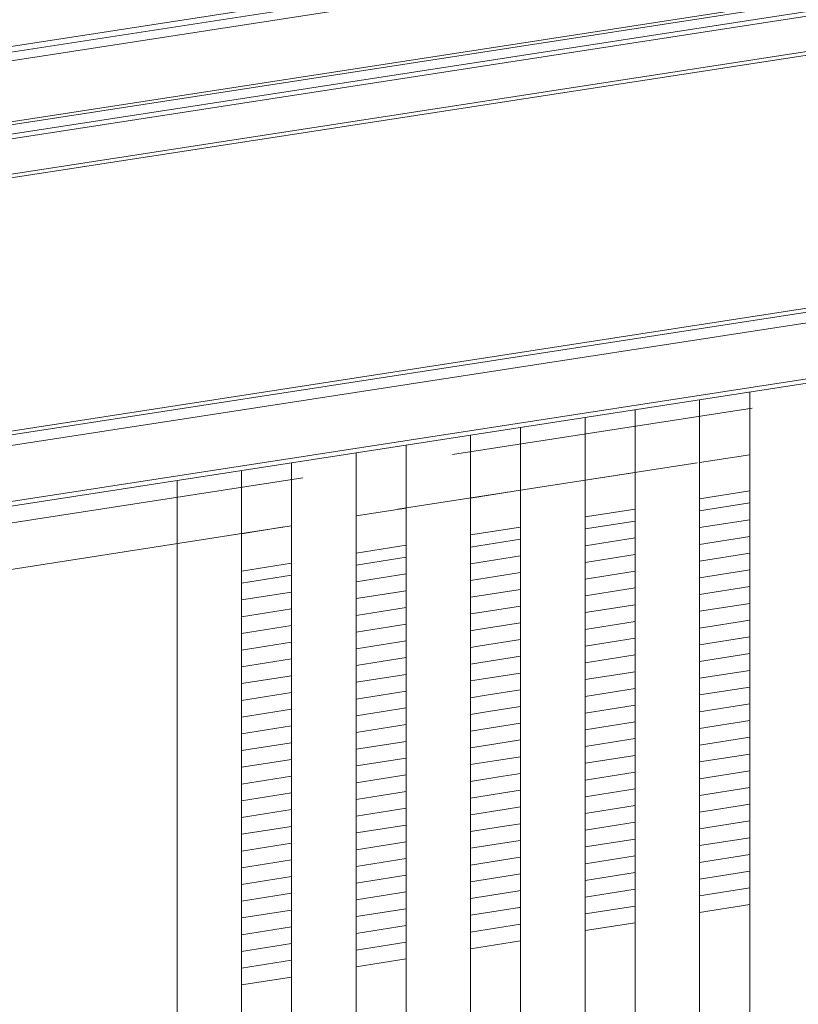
# Model space of a CAD drawing. Header units: millimetres. Extents: x -65 to 293624, y -1905 to 31061.
# Tile 244 of 256: x 121997 to 122541, y 23742 to 24430. Entities that reach past the tile are written whole.
import ezdxf

# ---------------------------------------------------------------- set-up
doc = ezdxf.new("R2010")
doc.units = ezdxf.units.MM
doc.header["$MEASUREMENT"] = 0
doc.linetypes.add('Hidden Line', pattern=[317.5, 211.666667, -105.833333])
for name, color, linetype in [('00 2D joon.AR', 7, 'Continuous'), ('00 Tekst.AR', 7, 'Continuous'), ('1236 Katuslaed.AR', 7, 'Continuous'), ('1245 Sisehoovi varjestus.AR', 7, 'Continuous'), ('1248 Vihmaveerennid.AR', 7, 'Continuous'), ('1253 Terrassipostid.AR', 7, 'Continuous'), ('1263 Katuse alusserv.AR', 7, 'Continuous'), ('1263 Katusekate - plekk.AR', 7, 'Continuous')]:
    doc.layers.add(name, color=color, linetype=linetype)
doc.dimstyles.new('GENERATED_STYLE__1', dxfattribs={"dimtxt": 0.18, "dimasz": 91.2, "dimexe": 0.18, "dimexo": 0.0625, "dimgap": 0, "dimtad": 0, "dimtih": 1, "dimtoh": 1, "dimdec": 4, "dimzin": 0, "dimdsep": 46, "dimcen": 0.09, "dimadec": 0, "dimazin": 0, "dimtfac": 1, "dimtdec": 4, "dimtmove": 0, "dimatfit": 3, "dimldrblk": 'ARROWHEAD_5', "dimfxl": 0, "dimtolj": 1, "dimtzin": 0, "dimarcsym": 0})

# ---------------------------------------------------------------- blocks, each defined once
blk = doc.blocks.new('Section Element_1064_3', base_point=(20443.11, 12361.43))
at = {"layer": '1253 Terrassipostid.AR', "color": 7, "linetype": 'Continuous', "lineweight": 13}
blk.add_line((122106.87, 24108.48), (122106.87, 20341.43), dxfattribs=at)
blk = doc.blocks.new('Section Element_1428_3', base_point=(20443.11, 12361.43))
at = {"layer": '1248 Vihmaveerennid.AR', "color": 7, "linetype": 'Continuous', "lineweight": 13}
for p, q in [((107381.88, 22153.99), (129281.87, 25532.63)), ((107388.76, 22149.08), (129261.32, 25523.48)), ((107406.69, 22109.19), (129256.26, 25480.05)), ((107406.96, 22106.95), (129256.23, 25477.76)), ((107525.56, 22118.8), (129095.3, 25446.49)), ((107560.24, 22120.92), (129095.3, 25443.25)), ((107563.26, 22094.13), (129095.3, 25416)), ((107565.88, 22097.11), (129095.3, 25418.58)), ((107570.49, 21918.29), (129117.53, 25242.47)), ((107568.05, 21915.2), (129117.8, 25239.8)), ((115501.87, 23131.81), (129118.53, 25232.53)), ((115501.87, 23092.64), (129122.41, 25193.96)), ((115501.87, 23089.49), (129122.72, 25190.86))]:
    blk.add_line(p, q, dxfattribs=at)
blk = doc.blocks.new('Section Element_1437_3', base_point=(20443.11, 12361.43))
at = {"layer": '1263 Katusekate - plekk.AR', "color": 7, "linetype": 'Continuous', "lineweight": 13}
blk.add_line((107381.88, 22154.54), (129281.87, 25538.29), dxfattribs=at)
blk = doc.blocks.new('*X2322', base_point=(20443.11, 12361.43))
at = {"layer": '1263 Katuse alusserv.AR', "color": 7, "linetype": 'Continuous', "lineweight": 13}
for p, q in [((122186.87, 24042.16), (122151.87, 24036.63)), ((122186.87, 24042.16), (122151.87, 24036.63)), ((122186.87, 24030.47), (122151.87, 24024.94)), ((122186.87, 24030.47), (122151.87, 24024.94)), ((122186.87, 24018.77), (122151.87, 24013.24)), ((122186.87, 24018.77), (122151.87, 24013.24)), ((122186.87, 24007.07), (122151.87, 24001.54)), ((122186.87, 24007.07), (122151.87, 24001.54)), ((122186.87, 23995.37), (122151.87, 23989.84)), ((122186.87, 23995.37), (122151.87, 23989.84)), ((122186.87, 23983.67), (122151.87, 23978.14)), ((122186.87, 23983.67), (122151.87, 23978.14)), ((122186.87, 23971.97), (122151.87, 23966.44)), ((122186.87, 23971.97), (122151.87, 23966.44)), ((122186.87, 23960.28), (122151.87, 23954.75)), ((122186.87, 23960.28), (122151.87, 23954.75)), ((122186.87, 23948.58), (122151.87, 23943.05)), ((122186.87, 23948.58), (122151.87, 23943.05)), ((122186.87, 23936.88), (122151.87, 23931.35)), ((122186.87, 23936.88), (122151.87, 23931.35)), ((122186.87, 23925.18), (122151.87, 23919.65)), ((122186.87, 23925.18), (122151.87, 23919.65)), ((122186.87, 23913.48), (122151.87, 23907.95)), ((122186.87, 23913.48), (122151.87, 23907.95)), ((122186.87, 23901.78), (122151.87, 23896.25)), ((122186.87, 23901.78), (122151.87, 23896.25)), ((122186.87, 23890.09), (122151.87, 23884.56)), ((122186.87, 23890.09), (122151.87, 23884.56)), ((122186.87, 23878.39), (122151.87, 23872.86)), ((122186.87, 23878.39), (122151.87, 23872.86)), ((122186.87, 23866.69), (122151.87, 23861.16)), ((122186.87, 23866.69), (122151.87, 23861.16)), ((122186.87, 23854.99), (122151.87, 23849.46)), ((122186.87, 23854.99), (122151.87, 23849.46)), ((122186.87, 23843.29), (122151.87, 23837.76)), ((122186.87, 23843.29), (122151.87, 23837.76)), ((122186.87, 23831.59), (122151.87, 23826.06)), ((122186.87, 23831.59), (122151.87, 23826.06)), ((122186.87, 23819.9), (122151.87, 23814.37)), ((122186.87, 23819.9), (122151.87, 23814.37)), ((122186.87, 23808.2), (122151.87, 23802.67)), ((122186.87, 23808.2), (122151.87, 23802.67)), ((122186.87, 23796.5), (122151.87, 23790.97)), ((122186.87, 23796.5), (122151.87, 23790.97)), ((122186.87, 23784.8), (122151.87, 23779.27)), ((122186.87, 23784.8), (122151.87, 23779.27)), ((122186.87, 23773.1), (122151.87, 23767.57)), ((122186.87, 23773.1), (122151.87, 23767.57))]:
    blk.add_line(p, q, dxfattribs=at)
blk = doc.blocks.new('*X2323', base_point=(20443.11, 12361.43))
at = {"layer": '1263 Katuse alusserv.AR', "color": 7, "linetype": 'Continuous', "lineweight": 13}
for p, q in [((122186.87, 24042.16), (122151.87, 24036.63)), ((122186.87, 24042.16), (122151.87, 24036.63)), ((122186.87, 24030.47), (122151.87, 24024.94)), ((122186.87, 24030.47), (122151.87, 24024.94)), ((122186.87, 24018.77), (122151.87, 24013.24)), ((122186.87, 24018.77), (122151.87, 24013.24)), ((122186.87, 24007.07), (122151.87, 24001.54)), ((122186.87, 24007.07), (122151.87, 24001.54)), ((122186.87, 23995.37), (122151.87, 23989.84)), ((122186.87, 23995.37), (122151.87, 23989.84)), ((122186.87, 23983.67), (122151.87, 23978.14)), ((122186.87, 23983.67), (122151.87, 23978.14)), ((122186.87, 23971.97), (122151.87, 23966.44)), ((122186.87, 23971.97), (122151.87, 23966.44)), ((122186.87, 23960.28), (122151.87, 23954.75)), ((122186.87, 23960.28), (122151.87, 23954.75)), ((122186.87, 23948.58), (122151.87, 23943.05)), ((122186.87, 23948.58), (122151.87, 23943.05)), ((122186.87, 23936.88), (122151.87, 23931.35)), ((122186.87, 23936.88), (122151.87, 23931.35)), ((122186.87, 23925.18), (122151.87, 23919.65)), ((122186.87, 23925.18), (122151.87, 23919.65)), ((122186.87, 23913.48), (122151.87, 23907.95)), ((122186.87, 23913.48), (122151.87, 23907.95)), ((122186.87, 23901.78), (122151.87, 23896.25)), ((122186.87, 23901.78), (122151.87, 23896.25)), ((122186.87, 23890.09), (122151.87, 23884.56)), ((122186.87, 23890.09), (122151.87, 23884.56)), ((122186.87, 23878.39), (122151.87, 23872.86)), ((122186.87, 23878.39), (122151.87, 23872.86)), ((122186.87, 23866.69), (122151.87, 23861.16)), ((122186.87, 23866.69), (122151.87, 23861.16)), ((122186.87, 23854.99), (122151.87, 23849.46)), ((122186.87, 23854.99), (122151.87, 23849.46)), ((122186.87, 23843.29), (122151.87, 23837.76)), ((122186.87, 23843.29), (122151.87, 23837.76)), ((122186.87, 23831.59), (122151.87, 23826.06)), ((122186.87, 23831.59), (122151.87, 23826.06)), ((122186.87, 23819.9), (122151.87, 23814.37)), ((122186.87, 23819.9), (122151.87, 23814.37)), ((122186.87, 23808.2), (122151.87, 23802.67)), ((122186.87, 23808.2), (122151.87, 23802.67)), ((122186.87, 23796.5), (122151.87, 23790.97)), ((122186.87, 23796.5), (122151.87, 23790.97)), ((122186.87, 23784.8), (122151.87, 23779.27)), ((122186.87, 23784.8), (122151.87, 23779.27)), ((122186.87, 23773.1), (122151.87, 23767.57)), ((122186.87, 23773.1), (122151.87, 23767.57))]:
    blk.add_line(p, q, dxfattribs=at)
blk = doc.blocks.new('*X2324', base_point=(20443.11, 12361.43))
at = {"layer": '1263 Katuse alusserv.AR', "color": 7, "linetype": 'Continuous', "lineweight": 13}
for p, q in [((122266.87, 24054.8), (122231.87, 24049.27)), ((122266.87, 24054.8), (122231.87, 24049.27)), ((122266.87, 24043.11), (122231.87, 24037.58)), ((122266.87, 24043.11), (122231.87, 24037.58)), ((122266.87, 24031.41), (122231.87, 24025.88)), ((122266.87, 24031.41), (122231.87, 24025.88)), ((122266.87, 24019.71), (122231.87, 24014.18)), ((122266.87, 24019.71), (122231.87, 24014.18)), ((122266.87, 24008.01), (122231.87, 24002.48)), ((122266.87, 24008.01), (122231.87, 24002.48)), ((122266.87, 23996.31), (122231.87, 23990.78)), ((122266.87, 23996.31), (122231.87, 23990.78)), ((122266.87, 23984.61), (122231.87, 23979.08)), ((122266.87, 23984.61), (122231.87, 23979.08)), ((122266.87, 23972.92), (122231.87, 23967.39)), ((122266.87, 23972.92), (122231.87, 23967.39)), ((122266.87, 23961.22), (122231.87, 23955.69)), ((122266.87, 23961.22), (122231.87, 23955.69)), ((122266.87, 23949.52), (122231.87, 23943.99)), ((122266.87, 23949.52), (122231.87, 23943.99)), ((122266.87, 23937.82), (122231.87, 23932.29)), ((122266.87, 23937.82), (122231.87, 23932.29)), ((122266.87, 23926.12), (122231.87, 23920.59)), ((122266.87, 23926.12), (122231.87, 23920.59)), ((122266.87, 23914.42), (122231.87, 23908.89)), ((122266.87, 23914.42), (122231.87, 23908.89)), ((122266.87, 23902.73), (122231.87, 23897.2)), ((122266.87, 23902.73), (122231.87, 23897.2)), ((122266.87, 23891.03), (122231.87, 23885.5)), ((122266.87, 23891.03), (122231.87, 23885.5)), ((122266.87, 23879.33), (122231.87, 23873.8)), ((122266.87, 23879.33), (122231.87, 23873.8)), ((122266.87, 23867.63), (122231.87, 23862.1)), ((122266.87, 23867.63), (122231.87, 23862.1)), ((122266.87, 23855.93), (122231.87, 23850.4)), ((122266.87, 23855.93), (122231.87, 23850.4)), ((122266.87, 23844.24), (122231.87, 23838.7)), ((122266.87, 23844.24), (122231.87, 23838.7)), ((122266.87, 23832.54), (122231.87, 23827.01)), ((122266.87, 23832.54), (122231.87, 23827.01)), ((122266.87, 23820.84), (122231.87, 23815.31)), ((122266.87, 23820.84), (122231.87, 23815.31)), ((122266.87, 23809.14), (122231.87, 23803.61)), ((122266.87, 23809.14), (122231.87, 23803.61)), ((122266.87, 23797.44), (122231.87, 23791.91)), ((122266.87, 23797.44), (122231.87, 23791.91)), ((122266.87, 23785.74), (122231.87, 23780.21)), ((122266.87, 23785.74), (122231.87, 23780.21))]:
    blk.add_line(p, q, dxfattribs=at)
blk = doc.blocks.new('*X2325', base_point=(20443.11, 12361.43))
at = {"layer": '1263 Katuse alusserv.AR', "color": 7, "linetype": 'Continuous', "lineweight": 13}
for p, q in [((122266.87, 24054.8), (122231.87, 24049.27)), ((122266.87, 24054.8), (122231.87, 24049.27)), ((122266.87, 24043.11), (122231.87, 24037.58)), ((122266.87, 24043.11), (122231.87, 24037.58)), ((122266.87, 24031.41), (122231.87, 24025.88)), ((122266.87, 24031.41), (122231.87, 24025.88)), ((122266.87, 24019.71), (122231.87, 24014.18)), ((122266.87, 24019.71), (122231.87, 24014.18)), ((122266.87, 24008.01), (122231.87, 24002.48)), ((122266.87, 24008.01), (122231.87, 24002.48)), ((122266.87, 23996.31), (122231.87, 23990.78)), ((122266.87, 23996.31), (122231.87, 23990.78)), ((122266.87, 23984.61), (122231.87, 23979.08)), ((122266.87, 23984.61), (122231.87, 23979.08)), ((122266.87, 23972.92), (122231.87, 23967.39)), ((122266.87, 23972.92), (122231.87, 23967.39)), ((122266.87, 23961.22), (122231.87, 23955.69)), ((122266.87, 23961.22), (122231.87, 23955.69)), ((122266.87, 23949.52), (122231.87, 23943.99)), ((122266.87, 23949.52), (122231.87, 23943.99)), ((122266.87, 23937.82), (122231.87, 23932.29)), ((122266.87, 23937.82), (122231.87, 23932.29)), ((122266.87, 23926.12), (122231.87, 23920.59)), ((122266.87, 23926.12), (122231.87, 23920.59)), ((122266.87, 23914.42), (122231.87, 23908.89)), ((122266.87, 23914.42), (122231.87, 23908.89)), ((122266.87, 23902.73), (122231.87, 23897.2)), ((122266.87, 23902.73), (122231.87, 23897.2)), ((122266.87, 23891.03), (122231.87, 23885.5)), ((122266.87, 23891.03), (122231.87, 23885.5)), ((122266.87, 23879.33), (122231.87, 23873.8)), ((122266.87, 23879.33), (122231.87, 23873.8)), ((122266.87, 23867.63), (122231.87, 23862.1)), ((122266.87, 23867.63), (122231.87, 23862.1)), ((122266.87, 23855.93), (122231.87, 23850.4)), ((122266.87, 23855.93), (122231.87, 23850.4)), ((122266.87, 23844.24), (122231.87, 23838.7)), ((122266.87, 23844.24), (122231.87, 23838.7)), ((122266.87, 23832.54), (122231.87, 23827.01)), ((122266.87, 23832.54), (122231.87, 23827.01)), ((122266.87, 23820.84), (122231.87, 23815.31)), ((122266.87, 23820.84), (122231.87, 23815.31)), ((122266.87, 23809.14), (122231.87, 23803.61)), ((122266.87, 23809.14), (122231.87, 23803.61)), ((122266.87, 23797.44), (122231.87, 23791.91)), ((122266.87, 23797.44), (122231.87, 23791.91)), ((122266.87, 23785.74), (122231.87, 23780.21)), ((122266.87, 23785.74), (122231.87, 23780.21))]:
    blk.add_line(p, q, dxfattribs=at)
blk = doc.blocks.new('*X2326', base_point=(20443.11, 12361.43))
at = {"layer": '1263 Katuse alusserv.AR', "color": 7, "linetype": 'Continuous', "lineweight": 13}
for p, q in [((122346.87, 24067.44), (122311.87, 24061.91)), ((122346.87, 24067.44), (122311.87, 24061.91)), ((122346.87, 24055.75), (122311.87, 24050.22)), ((122346.87, 24055.75), (122311.87, 24050.22)), ((122346.87, 24044.05), (122311.87, 24038.52)), ((122346.87, 24044.05), (122311.87, 24038.52)), ((122346.87, 24032.35), (122311.89, 24026.82)), ((122346.87, 24032.35), (122311.89, 24026.82)), ((122311.89, 24026.82), (122311.87, 24026.82)), ((122311.89, 24026.82), (122311.87, 24026.82)), ((122346.87, 24020.65), (122313.69, 24015.41)), ((122346.87, 24020.65), (122313.69, 24015.41)), ((122313.69, 24015.41), (122311.87, 24015.12)), ((122313.69, 24015.41), (122311.87, 24015.12)), ((122315.49, 24004), (122311.87, 24003.42)), ((122315.49, 24004), (122311.87, 24003.42)), ((122346.87, 24008.95), (122315.49, 24004)), ((122346.87, 24008.95), (122315.49, 24004)), ((122346.87, 23997.25), (122317.3, 23992.58)), ((122346.87, 23997.25), (122317.3, 23992.58)), ((122317.3, 23992.58), (122311.87, 23991.72)), ((122317.3, 23992.58), (122311.87, 23991.72)), ((122346.87, 23985.56), (122319.1, 23981.17)), ((122346.87, 23985.56), (122319.1, 23981.17)), ((122319.1, 23981.17), (122311.87, 23980.03)), ((122319.1, 23981.17), (122311.87, 23980.03)), ((122320.9, 23969.76), (122311.87, 23968.33)), ((122320.9, 23969.76), (122311.87, 23968.33)), ((122346.87, 23973.86), (122320.9, 23969.76)), ((122346.87, 23973.86), (122320.9, 23969.76)), ((122346.87, 23962.16), (122322.71, 23958.34)), ((122346.87, 23962.16), (122322.71, 23958.34)), ((122322.71, 23958.34), (122311.87, 23956.63)), ((122322.71, 23958.34), (122311.87, 23956.63)), ((122346.87, 23950.46), (122324.51, 23946.93)), ((122346.87, 23950.46), (122324.51, 23946.93)), ((122324.51, 23946.93), (122311.87, 23944.93)), ((122324.51, 23946.93), (122311.87, 23944.93)), ((122326.31, 23935.52), (122311.87, 23933.23)), ((122326.31, 23935.52), (122311.87, 23933.23)), ((122346.87, 23938.76), (122326.31, 23935.52)), ((122346.87, 23938.76), (122326.31, 23935.52)), ((122328.12, 23924.1), (122311.87, 23921.53)), ((122328.12, 23924.1), (122311.87, 23921.53)), ((122346.87, 23927.06), (122328.12, 23924.1)), ((122346.87, 23927.06), (122328.12, 23924.1)), ((122346.87, 23915.37), (122329.92, 23912.69)), ((122346.87, 23915.37), (122329.92, 23912.69)), ((122329.92, 23912.69), (122311.87, 23909.84)), ((122329.92, 23912.69), (122311.87, 23909.84)), ((122331.72, 23901.28), (122311.87, 23898.14)), ((122331.72, 23901.28), (122311.87, 23898.14)), ((122346.87, 23903.67), (122331.72, 23901.28)), ((122346.87, 23903.67), (122331.72, 23901.28)), ((122333.53, 23889.86), (122311.87, 23886.44)), ((122333.53, 23889.86), (122311.87, 23886.44)), ((122346.87, 23891.97), (122333.53, 23889.86)), ((122346.87, 23891.97), (122333.53, 23889.86)), ((122346.87, 23880.27), (122335.33, 23878.45)), ((122346.87, 23880.27), (122335.33, 23878.45)), ((122335.33, 23878.45), (122311.87, 23874.74)), ((122335.33, 23878.45), (122311.87, 23874.74)), ((122337.13, 23867.04), (122311.87, 23863.04)), ((122337.13, 23867.04), (122311.87, 23863.04)), ((122346.87, 23868.57), (122337.13, 23867.04)), ((122346.87, 23868.57), (122337.13, 23867.04)), ((122338.94, 23855.62), (122311.87, 23851.35)), ((122338.94, 23855.62), (122311.87, 23851.35)), ((122346.87, 23856.88), (122338.94, 23855.62)), ((122346.87, 23856.88), (122338.94, 23855.62)), ((122346.87, 23845.18), (122340.74, 23844.21)), ((122346.87, 23845.18), (122340.74, 23844.21)), ((122340.74, 23844.21), (122311.87, 23839.65)), ((122340.74, 23844.21), (122311.87, 23839.65)), ((122342.54, 23832.8), (122311.87, 23827.95)), ((122342.54, 23832.8), (122311.87, 23827.95)), ((122346.87, 23833.48), (122342.54, 23832.8)), ((122346.87, 23833.48), (122342.54, 23832.8)), ((122344.35, 23821.38), (122311.87, 23816.25)), ((122344.35, 23821.38), (122311.87, 23816.25)), ((122346.87, 23821.78), (122344.35, 23821.38)), ((122346.87, 23821.78), (122344.35, 23821.38)), ((122346.15, 23809.97), (122311.87, 23804.55)), ((122346.15, 23809.97), (122311.87, 23804.55)), ((122346.87, 23810.08), (122346.15, 23809.97)), ((122346.87, 23810.08), (122346.15, 23809.97)), ((122346.87, 23798.38), (122311.87, 23792.85)), ((122346.87, 23798.38), (122311.87, 23792.85))]:
    blk.add_line(p, q, dxfattribs=at)
blk = doc.blocks.new('*X2327', base_point=(20443.11, 12361.43))
at = {"layer": '1263 Katuse alusserv.AR', "color": 7, "linetype": 'Continuous', "lineweight": 13}
for p, q in [((122346.87, 24067.44), (122311.87, 24061.91)), ((122346.87, 24067.44), (122311.87, 24061.91)), ((122346.87, 24055.75), (122311.87, 24050.22)), ((122346.87, 24055.75), (122311.87, 24050.22)), ((122346.87, 24044.05), (122311.87, 24038.52)), ((122346.87, 24044.05), (122311.87, 24038.52)), ((122346.87, 24032.35), (122311.89, 24026.82)), ((122346.87, 24032.35), (122311.89, 24026.82)), ((122311.89, 24026.82), (122311.87, 24026.82)), ((122311.89, 24026.82), (122311.87, 24026.82)), ((122346.87, 24020.65), (122313.69, 24015.41)), ((122346.87, 24020.65), (122313.69, 24015.41)), ((122313.69, 24015.41), (122311.87, 24015.12)), ((122313.69, 24015.41), (122311.87, 24015.12)), ((122315.49, 24004), (122311.87, 24003.42)), ((122315.49, 24004), (122311.87, 24003.42)), ((122346.87, 24008.95), (122315.49, 24004)), ((122346.87, 24008.95), (122315.49, 24004)), ((122346.87, 23997.25), (122317.3, 23992.58)), ((122346.87, 23997.25), (122317.3, 23992.58)), ((122317.3, 23992.58), (122311.87, 23991.72)), ((122317.3, 23992.58), (122311.87, 23991.72)), ((122346.87, 23985.56), (122319.1, 23981.17)), ((122346.87, 23985.56), (122319.1, 23981.17)), ((122319.1, 23981.17), (122311.87, 23980.03)), ((122319.1, 23981.17), (122311.87, 23980.03)), ((122320.9, 23969.76), (122311.87, 23968.33)), ((122320.9, 23969.76), (122311.87, 23968.33)), ((122346.87, 23973.86), (122320.9, 23969.76)), ((122346.87, 23973.86), (122320.9, 23969.76)), ((122346.87, 23962.16), (122322.71, 23958.34)), ((122346.87, 23962.16), (122322.71, 23958.34)), ((122322.71, 23958.34), (122311.87, 23956.63)), ((122322.71, 23958.34), (122311.87, 23956.63)), ((122346.87, 23950.46), (122324.51, 23946.93)), ((122346.87, 23950.46), (122324.51, 23946.93)), ((122324.51, 23946.93), (122311.87, 23944.93)), ((122324.51, 23946.93), (122311.87, 23944.93)), ((122326.31, 23935.52), (122311.87, 23933.23)), ((122326.31, 23935.52), (122311.87, 23933.23)), ((122346.87, 23938.76), (122326.31, 23935.52)), ((122346.87, 23938.76), (122326.31, 23935.52)), ((122328.12, 23924.1), (122311.87, 23921.53)), ((122328.12, 23924.1), (122311.87, 23921.53)), ((122346.87, 23927.06), (122328.12, 23924.1)), ((122346.87, 23927.06), (122328.12, 23924.1)), ((122346.87, 23915.37), (122329.92, 23912.69)), ((122346.87, 23915.37), (122329.92, 23912.69)), ((122329.92, 23912.69), (122311.87, 23909.84)), ((122329.92, 23912.69), (122311.87, 23909.84)), ((122331.72, 23901.28), (122311.87, 23898.14)), ((122331.72, 23901.28), (122311.87, 23898.14)), ((122346.87, 23903.67), (122331.72, 23901.28)), ((122346.87, 23903.67), (122331.72, 23901.28)), ((122333.53, 23889.86), (122311.87, 23886.44)), ((122333.53, 23889.86), (122311.87, 23886.44)), ((122346.87, 23891.97), (122333.53, 23889.86)), ((122346.87, 23891.97), (122333.53, 23889.86)), ((122346.87, 23880.27), (122335.33, 23878.45)), ((122346.87, 23880.27), (122335.33, 23878.45)), ((122335.33, 23878.45), (122311.87, 23874.74)), ((122335.33, 23878.45), (122311.87, 23874.74)), ((122337.13, 23867.04), (122311.87, 23863.04)), ((122337.13, 23867.04), (122311.87, 23863.04)), ((122346.87, 23868.57), (122337.13, 23867.04)), ((122346.87, 23868.57), (122337.13, 23867.04)), ((122338.94, 23855.62), (122311.87, 23851.35)), ((122338.94, 23855.62), (122311.87, 23851.35)), ((122346.87, 23856.88), (122338.94, 23855.62)), ((122346.87, 23856.88), (122338.94, 23855.62)), ((122346.87, 23845.18), (122340.74, 23844.21)), ((122346.87, 23845.18), (122340.74, 23844.21)), ((122340.74, 23844.21), (122311.87, 23839.65)), ((122340.74, 23844.21), (122311.87, 23839.65)), ((122342.54, 23832.8), (122311.87, 23827.95)), ((122342.54, 23832.8), (122311.87, 23827.95)), ((122346.87, 23833.48), (122342.54, 23832.8)), ((122346.87, 23833.48), (122342.54, 23832.8)), ((122344.35, 23821.38), (122311.87, 23816.25)), ((122344.35, 23821.38), (122311.87, 23816.25)), ((122346.87, 23821.78), (122344.35, 23821.38)), ((122346.87, 23821.78), (122344.35, 23821.38)), ((122346.15, 23809.97), (122311.87, 23804.55)), ((122346.15, 23809.97), (122311.87, 23804.55)), ((122346.87, 23810.08), (122346.15, 23809.97)), ((122346.87, 23810.08), (122346.15, 23809.97)), ((122346.87, 23798.38), (122311.87, 23792.85)), ((122346.87, 23798.38), (122311.87, 23792.85))]:
    blk.add_line(p, q, dxfattribs=at)
blk = doc.blocks.new('*X2328', base_point=(20443.11, 12361.43))
at = {"layer": '1263 Katuse alusserv.AR', "color": 7, "linetype": 'Continuous', "lineweight": 13}
for p, q in [((122426.87, 24080.08), (122391.87, 24074.55)), ((122426.87, 24080.08), (122391.87, 24074.55)), ((122426.87, 24068.39), (122391.87, 24062.86)), ((122426.87, 24068.39), (122391.87, 24062.86)), ((122426.87, 24056.69), (122391.87, 24051.16)), ((122426.87, 24056.69), (122391.87, 24051.16)), ((122426.87, 24044.99), (122391.87, 24039.46)), ((122426.87, 24044.99), (122391.87, 24039.46)), ((122426.87, 24033.29), (122391.87, 24027.76)), ((122426.87, 24033.29), (122391.87, 24027.76)), ((122426.87, 24021.59), (122391.87, 24016.06)), ((122426.87, 24021.59), (122391.87, 24016.06)), ((122426.87, 24009.89), (122391.87, 24004.36)), ((122426.87, 24009.89), (122391.87, 24004.36)), ((122426.87, 23998.2), (122391.87, 23992.67)), ((122426.87, 23998.2), (122391.87, 23992.67)), ((122426.87, 23986.5), (122391.87, 23980.97)), ((122426.87, 23986.5), (122391.87, 23980.97)), ((122426.87, 23974.8), (122391.87, 23969.27)), ((122426.87, 23974.8), (122391.87, 23969.27)), ((122426.87, 23963.1), (122391.87, 23957.57)), ((122426.87, 23963.1), (122391.87, 23957.57)), ((122426.87, 23951.4), (122391.87, 23945.87)), ((122426.87, 23951.4), (122391.87, 23945.87)), ((122426.87, 23939.71), (122391.87, 23934.18)), ((122426.87, 23939.71), (122391.87, 23934.18)), ((122426.87, 23928.01), (122391.87, 23922.48)), ((122426.87, 23928.01), (122391.87, 23922.48)), ((122426.87, 23916.31), (122391.87, 23910.78)), ((122426.87, 23916.31), (122391.87, 23910.78)), ((122426.87, 23904.61), (122391.87, 23899.08)), ((122426.87, 23904.61), (122391.87, 23899.08)), ((122426.87, 23892.91), (122391.87, 23887.38)), ((122426.87, 23892.91), (122391.87, 23887.38)), ((122426.87, 23881.21), (122391.87, 23875.68)), ((122426.87, 23881.21), (122391.87, 23875.68)), ((122426.87, 23869.52), (122391.87, 23863.99)), ((122426.87, 23869.52), (122391.87, 23863.99)), ((122426.87, 23857.82), (122391.87, 23852.29)), ((122426.87, 23857.82), (122391.87, 23852.29)), ((122426.87, 23846.12), (122391.87, 23840.59)), ((122426.87, 23846.12), (122391.87, 23840.59)), ((122426.87, 23834.42), (122391.87, 23828.89)), ((122426.87, 23834.42), (122391.87, 23828.89)), ((122426.87, 23822.72), (122391.87, 23817.19)), ((122426.87, 23822.72), (122391.87, 23817.19)), ((122426.87, 23811.02), (122391.87, 23805.49)), ((122426.87, 23811.02), (122391.87, 23805.49))]:
    blk.add_line(p, q, dxfattribs=at)
blk = doc.blocks.new('*X2329', base_point=(20443.11, 12361.43))
at = {"layer": '1263 Katuse alusserv.AR', "color": 7, "linetype": 'Continuous', "lineweight": 13}
for p, q in [((122426.87, 24080.08), (122391.87, 24074.55)), ((122426.87, 24080.08), (122391.87, 24074.55)), ((122426.87, 24068.39), (122391.87, 24062.86)), ((122426.87, 24068.39), (122391.87, 24062.86)), ((122426.87, 24056.69), (122391.87, 24051.16)), ((122426.87, 24056.69), (122391.87, 24051.16)), ((122426.87, 24044.99), (122391.87, 24039.46)), ((122426.87, 24044.99), (122391.87, 24039.46)), ((122426.87, 24033.29), (122391.87, 24027.76)), ((122426.87, 24033.29), (122391.87, 24027.76)), ((122426.87, 24021.59), (122391.87, 24016.06)), ((122426.87, 24021.59), (122391.87, 24016.06)), ((122426.87, 24009.89), (122391.87, 24004.36)), ((122426.87, 24009.89), (122391.87, 24004.36)), ((122426.87, 23998.2), (122391.87, 23992.67)), ((122426.87, 23998.2), (122391.87, 23992.67)), ((122426.87, 23986.5), (122391.87, 23980.97)), ((122426.87, 23986.5), (122391.87, 23980.97)), ((122426.87, 23974.8), (122391.87, 23969.27)), ((122426.87, 23974.8), (122391.87, 23969.27)), ((122426.87, 23963.1), (122391.87, 23957.57)), ((122426.87, 23963.1), (122391.87, 23957.57)), ((122426.87, 23951.4), (122391.87, 23945.87)), ((122426.87, 23951.4), (122391.87, 23945.87)), ((122426.87, 23939.71), (122391.87, 23934.18)), ((122426.87, 23939.71), (122391.87, 23934.18)), ((122426.87, 23928.01), (122391.87, 23922.48)), ((122426.87, 23928.01), (122391.87, 23922.48)), ((122426.87, 23916.31), (122391.87, 23910.78)), ((122426.87, 23916.31), (122391.87, 23910.78)), ((122426.87, 23904.61), (122391.87, 23899.08)), ((122426.87, 23904.61), (122391.87, 23899.08)), ((122426.87, 23892.91), (122391.87, 23887.38)), ((122426.87, 23892.91), (122391.87, 23887.38)), ((122426.87, 23881.21), (122391.87, 23875.68)), ((122426.87, 23881.21), (122391.87, 23875.68)), ((122426.87, 23869.52), (122391.87, 23863.99)), ((122426.87, 23869.52), (122391.87, 23863.99)), ((122426.87, 23857.82), (122391.87, 23852.29)), ((122426.87, 23857.82), (122391.87, 23852.29)), ((122426.87, 23846.12), (122391.87, 23840.59)), ((122426.87, 23846.12), (122391.87, 23840.59)), ((122426.87, 23834.42), (122391.87, 23828.89)), ((122426.87, 23834.42), (122391.87, 23828.89)), ((122426.87, 23822.72), (122391.87, 23817.19)), ((122426.87, 23822.72), (122391.87, 23817.19)), ((122426.87, 23811.02), (122391.87, 23805.49)), ((122426.87, 23811.02), (122391.87, 23805.49))]:
    blk.add_line(p, q, dxfattribs=at)
blk = doc.blocks.new('*X2330', base_point=(20443.11, 12361.43))
at = {"layer": '1263 Katuse alusserv.AR', "color": 7, "linetype": 'Continuous', "lineweight": 13}
for p, q in [((122506.87, 24092.72), (122471.87, 24087.19)), ((122506.87, 24092.72), (122471.87, 24087.19)), ((122506.87, 24081.03), (122471.87, 24075.5)), ((122506.87, 24081.03), (122471.87, 24075.5)), ((122506.87, 24069.33), (122471.87, 24063.8)), ((122506.87, 24069.33), (122471.87, 24063.8)), ((122506.87, 24057.63), (122471.87, 24052.1)), ((122506.87, 24057.63), (122471.87, 24052.1)), ((122506.87, 24045.93), (122471.87, 24040.4)), ((122506.87, 24045.93), (122471.87, 24040.4)), ((122506.87, 24034.23), (122471.87, 24028.7)), ((122506.87, 24034.23), (122471.87, 24028.7)), ((122506.87, 24022.54), (122471.87, 24017)), ((122506.87, 24022.54), (122471.87, 24017)), ((122506.87, 24010.84), (122471.87, 24005.31)), ((122506.87, 24010.84), (122471.87, 24005.31)), ((122506.87, 23999.14), (122471.87, 23993.61)), ((122506.87, 23999.14), (122471.87, 23993.61)), ((122506.87, 23987.44), (122471.87, 23981.91)), ((122506.87, 23987.44), (122471.87, 23981.91)), ((122506.87, 23975.74), (122471.87, 23970.21)), ((122506.87, 23975.74), (122471.87, 23970.21)), ((122506.87, 23964.04), (122471.87, 23958.51)), ((122506.87, 23964.04), (122471.87, 23958.51)), ((122506.87, 23952.35), (122471.87, 23946.82)), ((122506.87, 23952.35), (122471.87, 23946.82)), ((122506.87, 23940.65), (122471.87, 23935.12)), ((122506.87, 23940.65), (122471.87, 23935.12)), ((122506.87, 23928.95), (122471.87, 23923.42)), ((122506.87, 23928.95), (122471.87, 23923.42)), ((122506.87, 23917.25), (122471.87, 23911.72)), ((122506.87, 23917.25), (122471.87, 23911.72)), ((122506.87, 23905.55), (122471.87, 23900.02)), ((122506.87, 23905.55), (122471.87, 23900.02)), ((122506.87, 23893.85), (122471.87, 23888.32)), ((122506.87, 23893.85), (122471.87, 23888.32)), ((122506.87, 23882.16), (122471.87, 23876.63)), ((122506.87, 23882.16), (122471.87, 23876.63)), ((122506.87, 23870.46), (122471.87, 23864.93)), ((122506.87, 23870.46), (122471.87, 23864.93)), ((122506.87, 23858.76), (122471.87, 23853.23)), ((122506.87, 23858.76), (122471.87, 23853.23)), ((122506.87, 23847.06), (122471.87, 23841.53)), ((122506.87, 23847.06), (122471.87, 23841.53)), ((122506.87, 23835.36), (122471.87, 23829.83)), ((122506.87, 23835.36), (122471.87, 23829.83)), ((122506.87, 23823.66), (122471.87, 23818.13)), ((122506.87, 23823.66), (122471.87, 23818.13))]:
    blk.add_line(p, q, dxfattribs=at)
blk = doc.blocks.new('*X2331', base_point=(20443.11, 12361.43))
at = {"layer": '1263 Katuse alusserv.AR', "color": 7, "linetype": 'Continuous', "lineweight": 13}
for p, q in [((122506.87, 24092.72), (122471.87, 24087.19)), ((122506.87, 24092.72), (122471.87, 24087.19)), ((122506.87, 24081.03), (122471.87, 24075.5)), ((122506.87, 24081.03), (122471.87, 24075.5)), ((122506.87, 24069.33), (122471.87, 24063.8)), ((122506.87, 24069.33), (122471.87, 24063.8)), ((122506.87, 24057.63), (122471.87, 24052.1)), ((122506.87, 24057.63), (122471.87, 24052.1)), ((122506.87, 24045.93), (122471.87, 24040.4)), ((122506.87, 24045.93), (122471.87, 24040.4)), ((122506.87, 24034.23), (122471.87, 24028.7)), ((122506.87, 24034.23), (122471.87, 24028.7)), ((122506.87, 24022.54), (122471.87, 24017)), ((122506.87, 24022.54), (122471.87, 24017)), ((122506.87, 24010.84), (122471.87, 24005.31)), ((122506.87, 24010.84), (122471.87, 24005.31)), ((122506.87, 23999.14), (122471.87, 23993.61)), ((122506.87, 23999.14), (122471.87, 23993.61)), ((122506.87, 23987.44), (122471.87, 23981.91)), ((122506.87, 23987.44), (122471.87, 23981.91)), ((122506.87, 23975.74), (122471.87, 23970.21)), ((122506.87, 23975.74), (122471.87, 23970.21)), ((122506.87, 23964.04), (122471.87, 23958.51)), ((122506.87, 23964.04), (122471.87, 23958.51)), ((122506.87, 23952.35), (122471.87, 23946.82)), ((122506.87, 23952.35), (122471.87, 23946.82)), ((122506.87, 23940.65), (122471.87, 23935.12)), ((122506.87, 23940.65), (122471.87, 23935.12)), ((122506.87, 23928.95), (122471.87, 23923.42)), ((122506.87, 23928.95), (122471.87, 23923.42)), ((122506.87, 23917.25), (122471.87, 23911.72)), ((122506.87, 23917.25), (122471.87, 23911.72)), ((122506.87, 23905.55), (122471.87, 23900.02)), ((122506.87, 23905.55), (122471.87, 23900.02)), ((122506.87, 23893.85), (122471.87, 23888.32)), ((122506.87, 23893.85), (122471.87, 23888.32)), ((122506.87, 23882.16), (122471.87, 23876.63)), ((122506.87, 23882.16), (122471.87, 23876.63)), ((122506.87, 23870.46), (122471.87, 23864.93)), ((122506.87, 23870.46), (122471.87, 23864.93)), ((122506.87, 23858.76), (122471.87, 23853.23)), ((122506.87, 23858.76), (122471.87, 23853.23)), ((122506.87, 23847.06), (122471.87, 23841.53)), ((122506.87, 23847.06), (122471.87, 23841.53)), ((122506.87, 23835.36), (122471.87, 23829.83)), ((122506.87, 23835.36), (122471.87, 23829.83)), ((122506.87, 23823.66), (122471.87, 23818.13)), ((122506.87, 23823.66), (122471.87, 23818.13))]:
    blk.add_line(p, q, dxfattribs=at)
blk = doc.blocks.new('Section Element_1680_3', base_point=(20443.11, 12361.43))
at = {"layer": '1263 Katuse alusserv.AR', "color": 7, "linetype": 'Continuous', "lineweight": 13}
for p, q in [((122471.87, 23806.44), (122506.87, 23811.97)), ((122391.87, 23793.8), (122426.87, 23799.33)), ((122311.87, 23781.16), (122346.87, 23786.69)), ((122231.87, 23768.52), (122266.87, 23774.05)), ((122151.87, 23755.88), (122186.87, 23761.41))]:
    blk.add_line(p, q, dxfattribs=at)
at = {"layer": '1263 Katuse alusserv.AR', "lineweight": 0}
for name in ['*X2330', '*X2331', '*X2328', '*X2329', '*X2326', '*X2327', '*X2324', '*X2325', '*X2322', '*X2323']:
    blk.add_blockref(name, (20443.11, 12361.43), dxfattribs=at)
blk = doc.blocks.new('Section Element_1939_3', base_point=(20443.11, 12361.43))
at = {"layer": '1245 Sisehoovi varjestus.AR', "color": 7, "linetype": 'Continuous', "lineweight": 13}
for p, q in [((122506.87, 24101.14), (122471.87, 24095.61)), ((122426.87, 24088.5), (122391.87, 24082.97)), ((122181.43, 24075.93), (122151.87, 24071.26)), ((122346.87, 24075.86), (122311.87, 24070.33)), ((122266.87, 24063.23), (122231.87, 24057.7)), ((122186.87, 24050.59), (122151.87, 24045.06))]:
    blk.add_line(p, q, dxfattribs=at)
blk = doc.blocks.new('Section Element_3000_3', base_point=(20443.11, 12361.43))
at = {"layer": '1236 Katuslaed.AR', "color": 7, "linetype": 'Continuous', "lineweight": 13}
for p, q in [((122506.87, 24126.45), (122471.87, 24121.02)), ((122426.87, 24114.03), (122391.87, 24108.6)), ((122346.87, 24101.61), (122311.87, 24096.18)), ((122266.87, 24089.19), (122231.87, 24083.76)), ((122186.87, 24076.77), (122151.87, 24071.34))]:
    blk.add_line(p, q, dxfattribs=at)
blk = doc.blocks.new('Section Element_3084_3', base_point=(20443.11, 12361.43))
at = {"layer": '1245 Sisehoovi varjestus.AR', "color": 7, "linetype": 'Continuous', "lineweight": 13}
for p, q in [((122231.87, 23166.43), (122231.87, 24127.77)), ((122186.87, 23166.43), (122186.87, 24120.83))]:
    blk.add_line(p, q, dxfattribs=at)
blk = doc.blocks.new('Section Element_3085_3', base_point=(20443.11, 12361.43))
at = {"layer": '1245 Sisehoovi varjestus.AR', "color": 7, "linetype": 'Continuous', "lineweight": 13}
blk.add_line((122151.87, 23166.43), (122151.87, 24115.43), dxfattribs=at)
blk = doc.blocks.new('Section Element_3086_3', base_point=(20443.11, 12361.43))
at = {"layer": '1245 Sisehoovi varjestus.AR', "color": 7, "linetype": 'Continuous', "lineweight": 13}
for p, q in [((122311.87, 23166.43), (122311.87, 24140.11)), ((122266.87, 23166.43), (122266.87, 24133.17))]:
    blk.add_line(p, q, dxfattribs=at)
blk = doc.blocks.new('Section Element_3087_3', base_point=(20443.11, 12361.43))
at = {"layer": '1245 Sisehoovi varjestus.AR', "color": 7, "linetype": 'Continuous', "lineweight": 13}
for p, q in [((122391.87, 23166.43), (122391.87, 24152.45)), ((122346.87, 23166.43), (122346.87, 24145.51))]:
    blk.add_line(p, q, dxfattribs=at)
blk = doc.blocks.new('Section Element_3088_3', base_point=(20443.11, 12361.43))
at = {"layer": '1245 Sisehoovi varjestus.AR', "color": 7, "linetype": 'Continuous', "lineweight": 13}
for p, q in [((122471.87, 23166.43), (122471.87, 24164.79)), ((122426.87, 23166.43), (122426.87, 24157.85))]:
    blk.add_line(p, q, dxfattribs=at)
blk = doc.blocks.new('Section Element_3089_3', base_point=(20443.11, 12361.43))
at = {"layer": '1245 Sisehoovi varjestus.AR', "color": 7, "linetype": 'Continuous', "lineweight": 13}
blk.add_line((122506.87, 23166.43), (122506.87, 24170.19), dxfattribs=at)
blk = doc.blocks.new('ARROWHEAD_5')
at = {"linetype": 'Continuous', "lineweight": 0}
blk.add_hatch(color=0, dxfattribs=at).paths.add_polyline_path([(-1, 0.2679), (0, 0), (-1, -0.2679)])
at = {"color": 0, "linetype": 'Continuous', "lineweight": 0}
blk.add_line((0, 0), (-1, 0), dxfattribs=at)

msp = doc.modelspace()

# ---------------------------------------------------------------- linework, layer by layer
at = {"layer": '00 2D joon.AR', "color": 41, "linetype": 'Hidden Line', "lineweight": 13, "true_color": 0xffeda8, "flags": 128}
msp.add_lwpolyline([(107541.94, 21835.68), (107546.85, 21804.06), (129116.9, 25152.59), (129111.99, 25184.21)], close=True, dxfattribs=at)

# ---------------------------------------------------------------- block references
at = {"layer": '1236 Katuslaed.AR', "lineweight": 0}
msp.add_blockref('Section Element_3000_3', (20443.11, 12361.43), dxfattribs=at)
at = {"layer": '1245 Sisehoovi varjestus.AR', "lineweight": 0}
for name in ['Section Element_1939_3', 'Section Element_3089_3', 'Section Element_3088_3', 'Section Element_3087_3', 'Section Element_3086_3', 'Section Element_3084_3', 'Section Element_3085_3']:
    msp.add_blockref(name, (20443.11, 12361.43), dxfattribs=at)
at = {"layer": '1248 Vihmaveerennid.AR', "lineweight": 0}
msp.add_blockref('Section Element_1428_3', (20443.11, 12361.43), dxfattribs=at)
at = {"layer": '1253 Terrassipostid.AR', "lineweight": 0}
msp.add_blockref('Section Element_1064_3', (20443.11, 12361.43), dxfattribs=at)
at = {"layer": '1263 Katuse alusserv.AR', "lineweight": 0}
msp.add_blockref('Section Element_1680_3', (20443.11, 12361.43), dxfattribs=at)
at = {"layer": '1263 Katusekate - plekk.AR', "lineweight": 0}
msp.add_blockref('Section Element_1437_3', (20443.11, 12361.43), dxfattribs=at)

# ---------------------------------------------------------------- leaders
at = {"layer": '00 Tekst.AR', "color": 7, "linetype": 'Continuous', "lineweight": 13, "annotation_type": 0, "has_hookline": 1, "hookline_direction": 1, "text_width": 1197.86}
msp.add_leader([(123009.37, 23952.26), (123009.37, 27421.87), (122855.18, 27421.87)], dimstyle='GENERATED_STYLE__1', dxfattribs=at)

doc.saveas('drawing.dxf')
